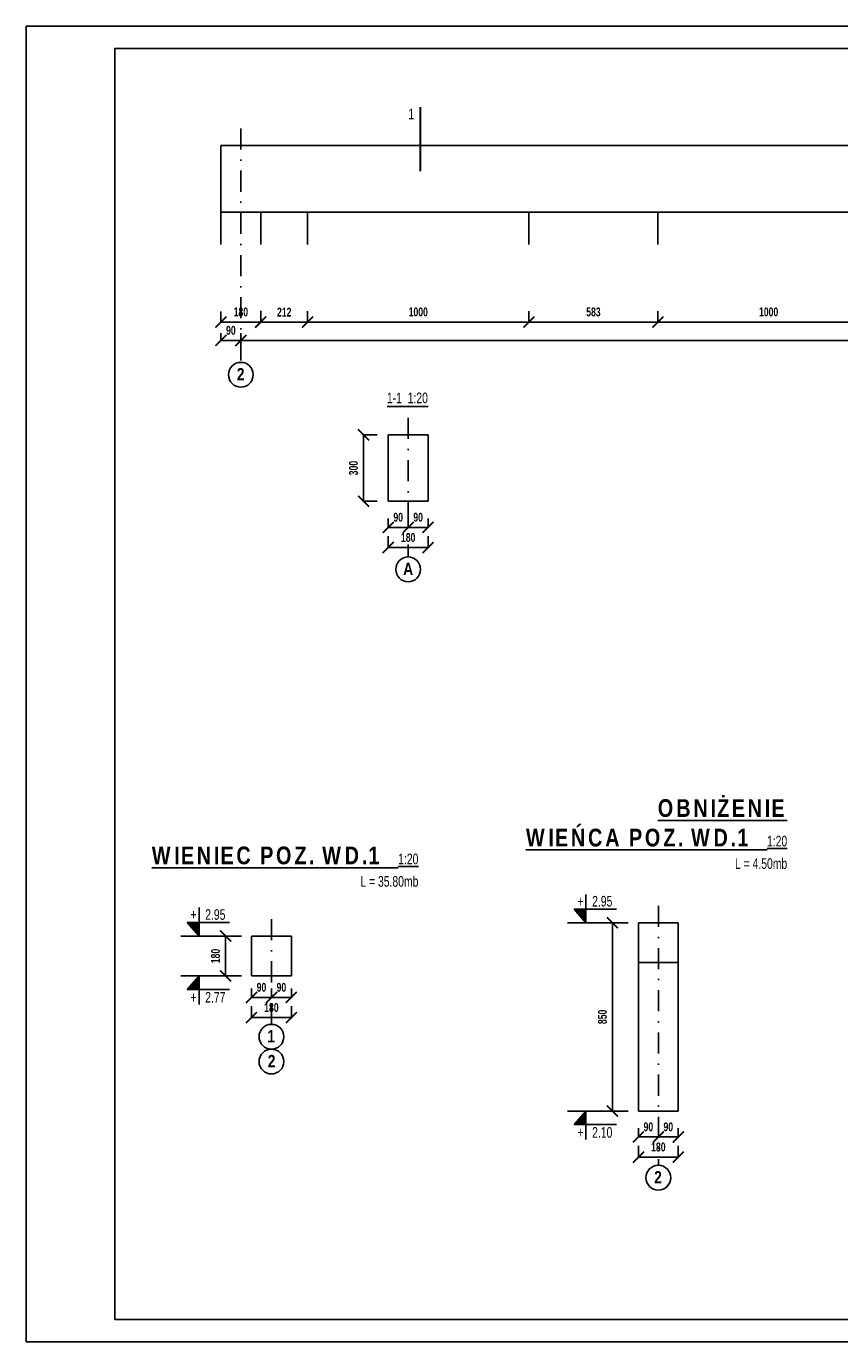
# Model space of a CAD drawing. Header units: millimetres. Extents: x 112819 to 379593, y 17484 to 65557.
# Tile 1 of 2: x 371193 to 374868, y 59617 to 65557. Entities that reach past the tile are written whole.
import ezdxf

# ---------------------------------------------------------------- set-up
doc = ezdxf.new("R2010")
doc.units = ezdxf.units.MM
doc.header["$LTSCALE"] = 5
doc.linetypes.add('DASHDOT', pattern=[25.4, 12.7, -6.35, 0, -6.35])
doc.layers.add('OBRYS', color=7, linetype='Continuous')
doc.styles.add('GRYF', font='arialbd.ttf')
doc.styles.add('RAMKA', font='arial.ttf', dxfattribs={"width": 0.7})
doc.styles.add('style1', font='arialbd.ttf', dxfattribs={"width": 0.7})
doc.dimstyles.new('RBCT DIM 20', dxfattribs={"dimtxt": 40, "dimasz": 50, "dimexe": 2.5, "dimexo": 50, "dimgap": 25, "dimtad": 1, "dimdec": 0, "dimzin": 1, "dimtxsty": 'style1', "dimblk": 'ARCHTICK', "dimcen": 50, "dimclrd": 2, "dimclre": 2, "dimclrt": 7, "dimadec": 0, "dimazin": 0, "dimtfac": 1, "dimtdec": 0, "dimtmove": 0, "dimatfit": 3, "dimfxl": 1, "dimarcsym": 0})

# ---------------------------------------------------------------- blocks, each defined once
blk = doc.blocks.new('_ArchTick')
at = {"color": 0, "linetype": 'ByBlock', "const_width": 0.15}
blk.add_lwpolyline([(-0.5, -0.5), (0.5, 0.5)], dxfattribs=at)
blk = doc.blocks.new('*D230')
at = {"color": 2, "linetype": 'Continuous', "lineweight": -2, "ltscale": 35, "transparency": 16777216}
for p, q in [((372252.1, 64270.4), (372252.1, 64219.2)), ((372252.1, 64221.7), (372464, 64221.7)), ((372464, 64270.4), (372464, 64219.2))]:
    blk.add_line(p, q, dxfattribs=at)
at = {"layer": 'Defpoints', "color": 0, "linetype": 'Continuous', "ltscale": 35, "transparency": 16777216}
for p in [(372252.1, 64320.4), (372464, 64320.4), (372464, 64221.7)]:
    blk.add_point(p, dxfattribs=at)
at = {"color": 2, "linetype": 'Continuous', "lineweight": -2, "ltscale": 35, "transparency": 16777216, "xscale": 50, "yscale": 50, "zscale": 50, "rotation": 180}
blk.add_blockref('_ArchTick', (372252.1, 64221.7), dxfattribs=at)
at = {"color": 2, "linetype": 'Continuous', "lineweight": -2, "ltscale": 35, "transparency": 16777216, "xscale": 50, "yscale": 50, "zscale": 50}
blk.add_blockref('_ArchTick', (372464, 64221.7), dxfattribs=at)
at = {"color": 7, "linetype": 'Continuous', "ltscale": 35, "transparency": 16777216, "insert": (372358.1, 64266.8), "char_height": 40, "attachment_point": 5, "style": 'style1'}
blk.add_mtext('212', dxfattribs=at)
blk = doc.blocks.new('*D232')
at = {"color": 2, "linetype": 'Continuous', "lineweight": -2, "ltscale": 35, "transparency": 16777216}
for p, q in [((372828.2, 63254.5), (372828.2, 63201)), ((373008.2, 63203.5), (372828.2, 63203.5)), ((373008.2, 63254.5), (373008.2, 63201))]:
    blk.add_line(p, q, dxfattribs=at)
at = {"layer": 'Defpoints', "color": 0, "linetype": 'Continuous', "ltscale": 35, "transparency": 16777216}
for p in [(372828.2, 63304.5), (373008.2, 63304.5), (372828.2, 63203.5)]:
    blk.add_point(p, dxfattribs=at)
at = {"color": 2, "linetype": 'Continuous', "lineweight": -2, "ltscale": 35, "transparency": 16777216, "xscale": 50, "yscale": 50, "zscale": 50, "rotation": 180}
blk.add_blockref('_ArchTick', (372828.2, 63203.5), dxfattribs=at)
at = {"color": 2, "linetype": 'Continuous', "lineweight": -2, "ltscale": 35, "transparency": 16777216, "xscale": 50, "yscale": 50, "zscale": 50}
blk.add_blockref('_ArchTick', (373008.2, 63203.5), dxfattribs=at)
at = {"color": 7, "linetype": 'Continuous', "ltscale": 35, "transparency": 16777216, "insert": (372918.2, 63248.9), "char_height": 40, "attachment_point": 5, "style": 'style1'}
blk.add_mtext('180', dxfattribs=at)
blk = doc.blocks.new('*D233')
at = {"color": 2, "linetype": 'Continuous', "lineweight": -2, "ltscale": 35, "transparency": 16777216}
for p, q in [((372828.2, 63334.4), (372828.2, 63292)), ((372918.2, 63334.4), (372918.2, 63292)), ((372828.2, 63294.5), (372918.2, 63294.5))]:
    blk.add_line(p, q, dxfattribs=at)
at = {"layer": 'Defpoints', "color": 0, "linetype": 'Continuous', "ltscale": 35, "transparency": 16777216}
for p in [(372828.2, 63384.4), (372918.2, 63384.4), (372918.2, 63294.5)]:
    blk.add_point(p, dxfattribs=at)
at = {"color": 2, "linetype": 'Continuous', "lineweight": -2, "ltscale": 35, "transparency": 16777216, "xscale": 50, "yscale": 50, "zscale": 50, "rotation": 180}
blk.add_blockref('_ArchTick', (372828.2, 63294.5), dxfattribs=at)
at = {"color": 2, "linetype": 'Continuous', "lineweight": -2, "ltscale": 35, "transparency": 16777216, "xscale": 50, "yscale": 50, "zscale": 50}
blk.add_blockref('_ArchTick', (372918.2, 63294.5), dxfattribs=at)
at = {"color": 7, "linetype": 'Continuous', "ltscale": 35, "transparency": 16777216, "insert": (372873.2, 63340), "char_height": 40, "attachment_point": 5, "style": 'style1'}
blk.add_mtext('90', dxfattribs=at)
blk = doc.blocks.new('*D234')
at = {"color": 2, "linetype": 'Continuous', "lineweight": -2, "ltscale": 35, "transparency": 16777216}
for p, q in [((372918.2, 63334.4), (372918.2, 63292)), ((373008.2, 63334.4), (373008.2, 63292)), ((372918.2, 63294.5), (373008.2, 63294.5))]:
    blk.add_line(p, q, dxfattribs=at)
at = {"layer": 'Defpoints', "color": 0, "linetype": 'Continuous', "ltscale": 35, "transparency": 16777216}
for p in [(372918.2, 63384.4), (373008.2, 63384.4), (373008.2, 63294.5)]:
    blk.add_point(p, dxfattribs=at)
at = {"color": 2, "linetype": 'Continuous', "lineweight": -2, "ltscale": 35, "transparency": 16777216, "xscale": 50, "yscale": 50, "zscale": 50, "rotation": 180}
blk.add_blockref('_ArchTick', (372918.2, 63294.5), dxfattribs=at)
at = {"color": 2, "linetype": 'Continuous', "lineweight": -2, "ltscale": 35, "transparency": 16777216, "xscale": 50, "yscale": 50, "zscale": 50}
blk.add_blockref('_ArchTick', (373008.2, 63294.5), dxfattribs=at)
at = {"color": 7, "linetype": 'Continuous', "ltscale": 35, "transparency": 16777216, "insert": (372963.2, 63340), "char_height": 40, "attachment_point": 5, "style": 'style1'}
blk.add_mtext('90', dxfattribs=at)
blk = doc.blocks.new('*D235')
at = {"color": 2, "linetype": 'Continuous', "lineweight": -2, "ltscale": 35, "transparency": 16777216}
for p, q in [((372252.1, 64272.6), (372252.1, 64219.2)), ((372072.1, 64269.7), (372072.1, 64219.2)), ((372252.1, 64221.7), (372072.1, 64221.7))]:
    blk.add_line(p, q, dxfattribs=at)
at = {"layer": 'Defpoints', "color": 0, "linetype": 'Continuous', "ltscale": 35, "transparency": 16777216}
for p in [(372072.1, 64319.7), (372252.1, 64322.6), (372072.1, 64221.7)]:
    blk.add_point(p, dxfattribs=at)
at = {"color": 2, "linetype": 'Continuous', "lineweight": -2, "ltscale": 35, "transparency": 16777216, "xscale": 50, "yscale": 50, "zscale": 50, "rotation": 180}
blk.add_blockref('_ArchTick', (372072.1, 64221.7), dxfattribs=at)
at = {"color": 2, "linetype": 'Continuous', "lineweight": -2, "ltscale": 35, "transparency": 16777216, "xscale": 50, "yscale": 50, "zscale": 50}
blk.add_blockref('_ArchTick', (372252.1, 64221.7), dxfattribs=at)
at = {"color": 7, "linetype": 'Continuous', "ltscale": 35, "transparency": 16777216, "insert": (372162.1, 64267.2), "char_height": 40, "attachment_point": 5, "style": 'style1'}
blk.add_mtext('180', dxfattribs=at)
blk = doc.blocks.new('*D236')
at = {"color": 2, "lineweight": -2, "ltscale": 35, "transparency": 16777216}
for p, q in [((372778.2, 63712.4), (372714, 63712.4)), ((372716.5, 63712.4), (372716.5, 63412.4)), ((372778.2, 63412.4), (372714, 63412.4))]:
    blk.add_line(p, q, dxfattribs=at)
at = {"layer": 'Defpoints', "color": 0, "ltscale": 35, "transparency": 16777216}
for p in [(372828.2, 63712.4), (372716.5, 63412.4), (372828.2, 63412.4)]:
    blk.add_point(p, dxfattribs=at)
at = {"color": 2, "lineweight": -2, "ltscale": 35, "transparency": 16777216, "xscale": 50, "yscale": 50, "zscale": 50}
for p, rotation in [((372716.5, 63712.4), 90), ((372716.5, 63412.4), 270)]:
    blk.add_blockref('_ArchTick', p, dxfattribs=dict(at, rotation=rotation))
at = {"color": 7, "ltscale": 35, "transparency": 16777216, "insert": (372671.1, 63562.4), "char_height": 40, "attachment_point": 5, "rotation": 90, "style": 'style1'}
blk.add_mtext('300', dxfattribs=at)
blk = doc.blocks.new('*D237')
at = {"color": 2, "lineweight": -2, "ltscale": 35, "transparency": 16777216}
for p, q in [((372464, 64270.4), (372464, 64219.2)), ((372464, 64221.7), (373463.7, 64221.7)), ((373463.7, 64270.4), (373463.7, 64219.2))]:
    blk.add_line(p, q, dxfattribs=at)
at = {"layer": 'Defpoints', "color": 0, "ltscale": 35, "transparency": 16777216}
for p in [(372464, 64320.4), (373463.7, 64320.4), (373463.7, 64221.7)]:
    blk.add_point(p, dxfattribs=at)
at = {"color": 2, "lineweight": -2, "ltscale": 35, "transparency": 16777216, "xscale": 50, "yscale": 50, "zscale": 50, "rotation": 180}
blk.add_blockref('_ArchTick', (372464, 64221.7), dxfattribs=at)
at = {"color": 2, "lineweight": -2, "ltscale": 35, "transparency": 16777216, "xscale": 50, "yscale": 50, "zscale": 50}
blk.add_blockref('_ArchTick', (373463.7, 64221.7), dxfattribs=at)
at = {"color": 7, "ltscale": 35, "transparency": 16777216, "insert": (372963.8, 64267.2), "char_height": 40, "attachment_point": 5, "style": 'style1'}
blk.add_mtext('1000', dxfattribs=at)
blk = doc.blocks.new('*D238')
at = {"color": 2, "lineweight": -2, "ltscale": 35, "transparency": 16777216}
for p, q in [((373463.7, 64270.4), (373463.7, 64219.2)), ((373463.7, 64221.7), (374047.1, 64221.7)), ((374047.1, 64270.4), (374047.1, 64219.2))]:
    blk.add_line(p, q, dxfattribs=at)
at = {"layer": 'Defpoints', "color": 0, "ltscale": 35, "transparency": 16777216}
for p in [(373463.7, 64320.4), (374047.1, 64320.4), (374047.1, 64221.7)]:
    blk.add_point(p, dxfattribs=at)
at = {"color": 2, "lineweight": -2, "ltscale": 35, "transparency": 16777216, "xscale": 50, "yscale": 50, "zscale": 50, "rotation": 180}
blk.add_blockref('_ArchTick', (373463.7, 64221.7), dxfattribs=at)
at = {"color": 2, "lineweight": -2, "ltscale": 35, "transparency": 16777216, "xscale": 50, "yscale": 50, "zscale": 50}
blk.add_blockref('_ArchTick', (374047.1, 64221.7), dxfattribs=at)
at = {"color": 7, "ltscale": 35, "transparency": 16777216, "insert": (373755.4, 64267.2), "char_height": 40, "attachment_point": 5, "style": 'style1'}
blk.add_mtext('583', dxfattribs=at)
blk = doc.blocks.new('*D239')
at = {"color": 2, "lineweight": -2, "ltscale": 35, "transparency": 16777216}
for p, q in [((374047.1, 64270.4), (374047.1, 64219.2)), ((374047.1, 64221.7), (375047.1, 64221.7)), ((375047.1, 64270.4), (375047.1, 64219.2))]:
    blk.add_line(p, q, dxfattribs=at)
at = {"layer": 'Defpoints', "color": 0, "ltscale": 35, "transparency": 16777216}
for p in [(374047.1, 64320.4), (375047.1, 64320.4), (375047.1, 64221.7)]:
    blk.add_point(p, dxfattribs=at)
at = {"color": 2, "lineweight": -2, "ltscale": 35, "transparency": 16777216, "xscale": 50, "yscale": 50, "zscale": 50, "rotation": 180}
blk.add_blockref('_ArchTick', (374047.1, 64221.7), dxfattribs=at)
at = {"color": 2, "lineweight": -2, "ltscale": 35, "transparency": 16777216, "xscale": 50, "yscale": 50, "zscale": 50}
blk.add_blockref('_ArchTick', (375047.1, 64221.7), dxfattribs=at)
at = {"color": 7, "ltscale": 35, "transparency": 16777216, "insert": (374547.1, 64267.2), "char_height": 40, "attachment_point": 5, "style": 'style1'}
blk.add_mtext('1000', dxfattribs=at)
blk = doc.blocks.new('*D245')
at = {"color": 2, "lineweight": -2, "ltscale": 35, "transparency": 16777216}
for p, q in [((372072.1, 64171.7), (372072.1, 64136.1)), ((372162.1, 64171.7), (372162.1, 64136.1)), ((372072.1, 64138.6), (372162.1, 64138.6))]:
    blk.add_line(p, q, dxfattribs=at)
at = {"layer": 'Defpoints', "color": 0, "ltscale": 35, "transparency": 16777216}
for p in [(372072.1, 64221.7), (372162.1, 64221.7), (372162.1, 64138.6)]:
    blk.add_point(p, dxfattribs=at)
at = {"color": 2, "lineweight": -2, "ltscale": 35, "transparency": 16777216, "xscale": 50, "yscale": 50, "zscale": 50, "rotation": 180}
blk.add_blockref('_ArchTick', (372072.1, 64138.6), dxfattribs=at)
at = {"color": 2, "lineweight": -2, "ltscale": 35, "transparency": 16777216, "xscale": 50, "yscale": 50, "zscale": 50}
blk.add_blockref('_ArchTick', (372162.1, 64138.6), dxfattribs=at)
at = {"color": 7, "ltscale": 35, "transparency": 16777216, "insert": (372117.1, 64184.1), "char_height": 40, "attachment_point": 5, "style": 'style1'}
blk.add_mtext('90', dxfattribs=at)
blk = doc.blocks.new('*D246')
at = {"color": 2, "lineweight": -2, "ltscale": 35, "transparency": 16777216}
for p, q in [((372162.1, 64171.7), (372162.1, 64136.1)), ((378822.1, 64171.7), (378822.1, 64136.1)), ((372162.1, 64138.6), (378822.1, 64138.6))]:
    blk.add_line(p, q, dxfattribs=at)
at = {"layer": 'Defpoints', "color": 0, "ltscale": 35, "transparency": 16777216}
for p in [(372162.1, 64221.7), (378822.1, 64221.7), (378822.1, 64138.6)]:
    blk.add_point(p, dxfattribs=at)
at = {"color": 2, "lineweight": -2, "ltscale": 35, "transparency": 16777216, "xscale": 50, "yscale": 50, "zscale": 50, "rotation": 180}
blk.add_blockref('_ArchTick', (372162.1, 64138.6), dxfattribs=at)
at = {"color": 2, "lineweight": -2, "ltscale": 35, "transparency": 16777216, "xscale": 50, "yscale": 50, "zscale": 50}
blk.add_blockref('_ArchTick', (378822.1, 64138.6), dxfattribs=at)
at = {"color": 7, "ltscale": 35, "transparency": 16777216, "insert": (375492.1, 64184.1), "char_height": 40, "attachment_point": 5, "style": 'style1'}
blk.add_mtext('6660', dxfattribs=at)
blk = doc.blocks.new('*D248')
at = {"color": 2, "linetype": 'Continuous', "lineweight": -2, "ltscale": 35, "transparency": 16777216}
for p, q in [((372210.3, 61131.8), (372210.3, 61078.3)), ((372390.3, 61131.8), (372390.3, 61078.3)), ((372390.3, 61080.8), (372210.3, 61080.8))]:
    blk.add_line(p, q, dxfattribs=at)
at = {"layer": 'Defpoints', "color": 0, "linetype": 'Continuous', "ltscale": 35, "transparency": 16777216}
for p in [(372210.3, 61181.8), (372390.3, 61181.8), (372210.3, 61080.8)]:
    blk.add_point(p, dxfattribs=at)
at = {"color": 2, "linetype": 'Continuous', "lineweight": -2, "ltscale": 35, "transparency": 16777216, "xscale": 50, "yscale": 50, "zscale": 50, "rotation": 180}
blk.add_blockref('_ArchTick', (372210.3, 61080.8), dxfattribs=at)
at = {"color": 2, "linetype": 'Continuous', "lineweight": -2, "ltscale": 35, "transparency": 16777216, "xscale": 50, "yscale": 50, "zscale": 50}
blk.add_blockref('_ArchTick', (372390.3, 61080.8), dxfattribs=at)
at = {"color": 7, "linetype": 'Continuous', "ltscale": 35, "transparency": 16777216, "insert": (372300.3, 61126.2), "char_height": 40, "attachment_point": 5, "style": 'style1'}
blk.add_mtext('180', dxfattribs=at)
blk = doc.blocks.new('*D249')
at = {"color": 2, "linetype": 'Continuous', "lineweight": -2, "ltscale": 35, "transparency": 16777216}
for p, q in [((372164.3, 61449), (372090.7, 61449)), ((372093.2, 61269), (372093.2, 61449)), ((372164.3, 61269), (372090.7, 61269))]:
    blk.add_line(p, q, dxfattribs=at)
at = {"layer": 'Defpoints', "color": 0, "linetype": 'Continuous', "ltscale": 35, "transparency": 16777216}
for p in [(372093.2, 61449), (372214.3, 61449), (372214.3, 61269)]:
    blk.add_point(p, dxfattribs=at)
at = {"color": 2, "linetype": 'Continuous', "lineweight": -2, "ltscale": 35, "transparency": 16777216, "xscale": 50, "yscale": 50, "zscale": 50}
for p, rotation in [((372093.2, 61449), 90), ((372093.2, 61269), 270)]:
    blk.add_blockref('_ArchTick', p, dxfattribs=dict(at, rotation=rotation))
at = {"color": 7, "linetype": 'Continuous', "ltscale": 35, "transparency": 16777216, "insert": (372047.7, 61359), "char_height": 40, "attachment_point": 5, "rotation": 90, "style": 'style1'}
blk.add_mtext('180', dxfattribs=at)
blk = doc.blocks.new('W')
at = {"layer": 'OBRYS', "linetype": 'Continuous'}
for p, q in [((0, -32.1), (0, 0)), ((0, -32.1), (-13.3, -16.7)), ((-13.3, -16.7), (34.4, -16.7))]:
    blk.add_line(p, q, dxfattribs=at)
blk = doc.blocks.new('*D250')
at = {"color": 2, "linetype": 'Continuous', "lineweight": -2, "ltscale": 35, "transparency": 16777216}
for p, q in [((373912.7, 61509), (373839, 61509)), ((373841.5, 60659), (373841.5, 61509)), ((373912.7, 60659), (373839, 60659))]:
    blk.add_line(p, q, dxfattribs=at)
at = {"layer": 'Defpoints', "color": 0, "linetype": 'Continuous', "ltscale": 35, "transparency": 16777216}
for p in [(373841.5, 61509), (373962.7, 61509), (373962.7, 60659)]:
    blk.add_point(p, dxfattribs=at)
at = {"color": 2, "linetype": 'Continuous', "lineweight": -2, "ltscale": 35, "transparency": 16777216, "xscale": 50, "yscale": 50, "zscale": 50}
for p, rotation in [((373841.5, 61509), 90), ((373841.5, 60659), 270)]:
    blk.add_blockref('_ArchTick', p, dxfattribs=dict(at, rotation=rotation))
at = {"color": 7, "linetype": 'Continuous', "ltscale": 35, "transparency": 16777216, "insert": (373796.1, 61084), "char_height": 40, "attachment_point": 5, "rotation": 90, "style": 'style1'}
blk.add_mtext('850', dxfattribs=at)
blk = doc.blocks.new('*D252')
at = {"color": 2, "linetype": 'Continuous', "lineweight": -2, "ltscale": 35, "transparency": 16777216}
for p, q in [((372210.3, 61211.7), (372210.3, 61169.3)), ((372300.3, 61211.7), (372300.3, 61169.3)), ((372210.3, 61171.8), (372300.3, 61171.8))]:
    blk.add_line(p, q, dxfattribs=at)
at = {"layer": 'Defpoints', "color": 0, "linetype": 'Continuous', "ltscale": 35, "transparency": 16777216}
for p in [(372210.3, 61261.7), (372300.3, 61261.7), (372300.3, 61171.8)]:
    blk.add_point(p, dxfattribs=at)
at = {"color": 2, "linetype": 'Continuous', "lineweight": -2, "ltscale": 35, "transparency": 16777216, "xscale": 50, "yscale": 50, "zscale": 50, "rotation": 180}
blk.add_blockref('_ArchTick', (372210.3, 61171.8), dxfattribs=at)
at = {"color": 2, "linetype": 'Continuous', "lineweight": -2, "ltscale": 35, "transparency": 16777216, "xscale": 50, "yscale": 50, "zscale": 50}
blk.add_blockref('_ArchTick', (372300.3, 61171.8), dxfattribs=at)
at = {"color": 7, "linetype": 'Continuous', "ltscale": 35, "transparency": 16777216, "insert": (372255.3, 61217.3), "char_height": 40, "attachment_point": 5, "style": 'style1'}
blk.add_mtext('90', dxfattribs=at)
blk = doc.blocks.new('*D253')
at = {"color": 2, "linetype": 'Continuous', "lineweight": -2, "ltscale": 35, "transparency": 16777216}
for p, q in [((372300.3, 61211.7), (372300.3, 61169.3)), ((372390.3, 61211.7), (372390.3, 61169.3)), ((372300.3, 61171.8), (372390.3, 61171.8))]:
    blk.add_line(p, q, dxfattribs=at)
at = {"layer": 'Defpoints', "color": 0, "linetype": 'Continuous', "ltscale": 35, "transparency": 16777216}
for p in [(372300.3, 61261.7), (372390.3, 61261.7), (372390.3, 61171.8)]:
    blk.add_point(p, dxfattribs=at)
at = {"color": 2, "linetype": 'Continuous', "lineweight": -2, "ltscale": 35, "transparency": 16777216, "xscale": 50, "yscale": 50, "zscale": 50, "rotation": 180}
blk.add_blockref('_ArchTick', (372300.3, 61171.8), dxfattribs=at)
at = {"color": 2, "linetype": 'Continuous', "lineweight": -2, "ltscale": 35, "transparency": 16777216, "xscale": 50, "yscale": 50, "zscale": 50}
blk.add_blockref('_ArchTick', (372390.3, 61171.8), dxfattribs=at)
at = {"color": 7, "linetype": 'Continuous', "ltscale": 35, "transparency": 16777216, "insert": (372345.3, 61217.3), "char_height": 40, "attachment_point": 5, "style": 'style1'}
blk.add_mtext('90', dxfattribs=at)
blk = doc.blocks.new('*D254')
at = {"color": 2, "linetype": 'Continuous', "lineweight": -2, "ltscale": 35, "transparency": 16777216}
for p, q in [((373958.7, 60501.8), (373958.7, 60448.3)), ((374138.7, 60501.8), (374138.7, 60448.3)), ((374138.7, 60450.8), (373958.7, 60450.8))]:
    blk.add_line(p, q, dxfattribs=at)
at = {"layer": 'Defpoints', "color": 0, "linetype": 'Continuous', "ltscale": 35, "transparency": 16777216}
for p in [(373958.7, 60551.8), (374138.7, 60551.8), (373958.7, 60450.8)]:
    blk.add_point(p, dxfattribs=at)
at = {"color": 2, "linetype": 'Continuous', "lineweight": -2, "ltscale": 35, "transparency": 16777216, "xscale": 50, "yscale": 50, "zscale": 50, "rotation": 180}
blk.add_blockref('_ArchTick', (373958.7, 60450.8), dxfattribs=at)
at = {"color": 2, "linetype": 'Continuous', "lineweight": -2, "ltscale": 35, "transparency": 16777216, "xscale": 50, "yscale": 50, "zscale": 50}
blk.add_blockref('_ArchTick', (374138.7, 60450.8), dxfattribs=at)
at = {"color": 7, "linetype": 'Continuous', "ltscale": 35, "transparency": 16777216, "insert": (374048.7, 60496.2), "char_height": 40, "attachment_point": 5, "style": 'style1'}
blk.add_mtext('180', dxfattribs=at)
blk = doc.blocks.new('*D255')
at = {"color": 2, "linetype": 'Continuous', "lineweight": -2, "ltscale": 35, "transparency": 16777216}
for p, q in [((373958.7, 60581.7), (373958.7, 60539.3)), ((373958.7, 60541.8), (374048.7, 60541.8)), ((374048.7, 60581.7), (374048.7, 60539.3))]:
    blk.add_line(p, q, dxfattribs=at)
at = {"layer": 'Defpoints', "color": 0, "linetype": 'Continuous', "ltscale": 35, "transparency": 16777216}
for p in [(373958.7, 60631.7), (374048.7, 60631.7), (374048.7, 60541.8)]:
    blk.add_point(p, dxfattribs=at)
at = {"color": 2, "linetype": 'Continuous', "lineweight": -2, "ltscale": 35, "transparency": 16777216, "xscale": 50, "yscale": 50, "zscale": 50, "rotation": 180}
blk.add_blockref('_ArchTick', (373958.7, 60541.8), dxfattribs=at)
at = {"color": 2, "linetype": 'Continuous', "lineweight": -2, "ltscale": 35, "transparency": 16777216, "xscale": 50, "yscale": 50, "zscale": 50}
blk.add_blockref('_ArchTick', (374048.7, 60541.8), dxfattribs=at)
at = {"color": 7, "linetype": 'Continuous', "ltscale": 35, "transparency": 16777216, "insert": (374003.7, 60587.3), "char_height": 40, "attachment_point": 5, "style": 'style1'}
blk.add_mtext('90', dxfattribs=at)
blk = doc.blocks.new('*D256')
at = {"color": 2, "linetype": 'Continuous', "lineweight": -2, "ltscale": 35, "transparency": 16777216}
for p, q in [((374048.7, 60581.7), (374048.7, 60539.3)), ((374048.7, 60541.8), (374138.7, 60541.8)), ((374138.7, 60581.7), (374138.7, 60539.3))]:
    blk.add_line(p, q, dxfattribs=at)
at = {"layer": 'Defpoints', "color": 0, "linetype": 'Continuous', "ltscale": 35, "transparency": 16777216}
for p in [(374048.7, 60631.7), (374138.7, 60631.7), (374138.7, 60541.8)]:
    blk.add_point(p, dxfattribs=at)
at = {"color": 2, "linetype": 'Continuous', "lineweight": -2, "ltscale": 35, "transparency": 16777216, "xscale": 50, "yscale": 50, "zscale": 50, "rotation": 180}
blk.add_blockref('_ArchTick', (374048.7, 60541.8), dxfattribs=at)
at = {"color": 2, "linetype": 'Continuous', "lineweight": -2, "ltscale": 35, "transparency": 16777216, "xscale": 50, "yscale": 50, "zscale": 50}
blk.add_blockref('_ArchTick', (374138.7, 60541.8), dxfattribs=at)
at = {"color": 7, "linetype": 'Continuous', "ltscale": 35, "transparency": 16777216, "insert": (374093.7, 60587.3), "char_height": 40, "attachment_point": 5, "style": 'style1'}
blk.add_mtext('90', dxfattribs=at)

msp = doc.modelspace()

# ---------------------------------------------------------------- linework, layer by layer
at = {"color": 2, "linetype": 'DASHDOT', "ltscale": 1.5}
for p, q in [((372162.1, 65096.2), (372162.1, 64039.8)), ((372918.2, 63789), (372918.2, 63160.8)), ((374048.7, 61585.6), (374048.7, 60413.7)), ((372300.3, 61525.6), (372300.3, 61050.3))]:
    msp.add_line(p, q, dxfattribs=at)
at = {"linetype": 'Continuous'}
msp.add_line((378912.1, 65018.7), (372072.1, 65018.7), dxfattribs=at)
at = {"color": 7, "linetype": 'Continuous', "ltscale": 35}
for p, q in [((373008.5, 63840.1), (372822.9, 63840.1)), ((373008.2, 63712.4), (372828.2, 63712.4)), ((372828.2, 63712.4), (372828.2, 63412.4)), ((373008.2, 63412.4), (373008.2, 63712.4)), ((372828.2, 63412.4), (373008.2, 63412.4)), ((374138.7, 61509), (373958.7, 61509)), ((373958.7, 61509), (373958.7, 60659)), ((374138.7, 60659), (374138.7, 61509)), ((372390.3, 61449), (372210.3, 61449)), ((372210.3, 61449), (372210.3, 61269)), ((372390.3, 61269), (372390.3, 61449)), ((372210.3, 61269), (372390.3, 61269)), ((373958.7, 60659), (374138.7, 60659)), ((373958.7, 60659), (374138.7, 60659))]:
    msp.add_line(p, q, dxfattribs=at)
at = {"color": 2, "linetype": 'Continuous', "ltscale": 35}
for p, q in [((373875.9, 61509), (373638.9, 61509)), ((372127.5, 61449), (371890.5, 61449)), ((374138.7, 61329), (373958.7, 61329)), ((372127.5, 61269), (371890.5, 61269)), ((373875.9, 60659), (373638.9, 60659))]:
    msp.add_line(p, q, dxfattribs=at)
at = {"color": 7, "ltscale": 35}
for points in [[(371192.5, 59617.3), (379592.5, 59617.3), (379592.5, 65557.3), (371192.5, 65557.3)], [(371592.5, 59717.3), (379492.5, 59717.3), (379492.5, 65457.3), (371592.5, 65457.3)]]:
    msp.add_lwpolyline(points, close=True, dxfattribs=at)
at = {"color": 7, "linetype": 'Continuous', "ltscale": 35, "const_width": 10, "flags": 128}
msp.add_lwpolyline([(372973.3, 64902.2), (372973.3, 65192.4)], dxfattribs=at)
at = {"linetype": 'Continuous', "flags": 128}
for points in [[(378912.1, 65018.7), (372072.1, 65018.7), (372072.1, 65018.7)], [(372072.1, 64718.7), (372072.1, 65018.7)], [(372072.1, 64718.7), (372072.1, 64718.7), (378912.1, 64718.7), (378912.1, 64718.7)], [(372072.1, 64571.6), (372072.1, 64718.7)], [(372252.1, 64571.6), (372252.1, 64718.7)], [(372464, 64571.6), (372464, 64718.7)], [(373463.7, 64571.6), (373463.7, 64718.7)], [(374047.1, 64571.6), (374047.1, 64718.7)]]:
    msp.add_lwpolyline(points, dxfattribs=at)
at = {"color": 2, "linetype": 'Continuous'}
for centre in [(372162.1, 63983.8), (372918.2, 63104.8), (372300.3, 60994.3), (372300.3, 60882.3), (374048.7, 60357.7)]:
    msp.add_circle(centre, 56, dxfattribs=at)
for points in [[(373721.7, 61509), (373668.5, 61570.6), (373721.7, 61570.6)], [(371973.3, 61449), (371920.2, 61510.6), (371973.3, 61510.6)], [(371973.3, 61269), (371920.2, 61207.3), (371973.3, 61207.3)], [(373721.7, 60659), (373668.5, 60597.3), (373721.7, 60597.3)]]:
    msp.add_solid(points, dxfattribs=at)

# ---------------------------------------------------------------- block references
at = {"xscale": 4, "yscale": 4, "zscale": 4}
for p in [(373721.7, 61637.3), (371973.3, 61577.3)]:
    msp.add_blockref('W', p, dxfattribs=at)
at = {"xscale": -4, "yscale": 4, "zscale": 4, "rotation": 180}
for p in [(371973.3, 61140.6), (373721.7, 60530.6)]:
    msp.add_blockref('W', p, dxfattribs=at)

# ---------------------------------------------------------------- texts
at = {"style": 'RAMKA', "width": 0.7}
for s, p in [('1', (372919, 65137.3)), ('1-1  1:20', (372822.1, 63855.3)), ('+   2.95', (373683, 61582.3)), ('+   2.95', (371934.6, 61522.3)), ('+   2.77', (371934.6, 61148.3)), ('+   2.10', (373683, 60538.3))]:
    msp.add_text(s, height=48, dxfattribs=at).set_placement(p)
at = {"color": 2, "linetype": 'Continuous', "style": 'GRYF', "width": 0.8}
for s, p in [('2', (372143.9, 63958.1)), ('A', (372895.7, 63079.1)), ('1', (372281.6, 60968.6)), ('2', (372283.8, 60856.6)), ('2', (374029.9, 60332))]:
    msp.add_text(s, height=56, dxfattribs=at).set_placement(p)
at = {"color": 7, "linetype": 'Continuous', "ltscale": 35, "char_height": 80, "width": 1250.929, "attachment_point": 3, "style": 'RAMKA'}
for s, insert in [('\\pt960,1040;{\\fArial Black|b1|i0|c238|p34;\\T1.2;\\LOBNIŻENIE\\PWIEŃCA POZ. WD.1\\fArial Black|b0|i0|c238|p34;\\T1;   \\fArial|b0|i0|c238|p34;\\H0.6x;1:20\\fArial Black|b0|i0|c238|p34;\\l\\P\\ptz;\\fArial|b0|i0|c238|p34;L = 4.50mb}', (374631.2, 62067.1)), ('\\pt960,1040;{\\fArial Black|b1|i0|c238|p34;\\T1.2;\\LWIENIEC POZ. WD.1\\fArial Black|b0|i0|c238|p34;\\T1;   \\fArial|b0|i0|c238|p34;\\H0.6x;1:20\\fArial Black|b0|i0|c238|p34;\\l\\P\\ptz;\\fArial|b0|i0|c238|p34;L = 35.80mb}', (372964.4, 61853.2))]:
    msp.add_mtext(s, dxfattribs=dict(at, insert=insert))

# ---------------------------------------------------------------- dimensions: what is measured, and where the dimension line sits
at = {"color": 4, "linetype": 'Continuous', "ltscale": 35}
dim = msp.add_linear_dim(base=(372072.1, 64221.7), p1=(372252.1, 64322.6), p2=(372072.1, 64319.7), dimstyle='RBCT DIM 20', dxfattribs=at)
dim.commit()
dim.dimension.update_dxf_attribs({"geometry": '*D235', "text_midpoint": (372162.1, 64267.2)})
dim = msp.add_linear_dim(base=(372464, 64221.7), p1=(372252.1, 64320.4), p2=(372464, 64320.4), dimstyle='RBCT DIM 20', override={"dimdec": 0, "dimtmove": 1}, dxfattribs=at)
dim.commit()
dim.dimension.update_dxf_attribs({"geometry": '*D230', "text_midpoint": (372358.1, 64266.8)})
at = {"color": 2, "ltscale": 35}
for base, p1, p2, override, picture, middle in [((373463.7, 64221.7), (372464, 64320.4), (373463.7, 64320.4), {"dimtmove": 1}, '*D237', (372963.8, 64267.2)), ((374047.1, 64221.7), (373463.7, 64320.4), (374047.1, 64320.4), {"dimdec": 0, "dimtmove": 1}, '*D238', (373755.4, 64267.2)), ((375047.1, 64221.7), (374047.1, 64320.4), (375047.1, 64320.4), {"dimtmove": 1}, '*D239', (374547.1, 64267.2)), ((378822.1, 64138.6), (372162.1, 64221.7), (378822.1, 64221.7), {"dimtmove": 1}, '*D246', (375492.1, 64184.1))]:
    dim = msp.add_linear_dim(base=base, p1=p1, p2=p2, dimstyle='RBCT DIM 20', override=override, dxfattribs=at)
    dim.commit()
    dim.dimension.update_dxf_attribs({"geometry": picture, "text_midpoint": middle})
dim = msp.add_linear_dim(base=(372162.1, 64138.6), p1=(372072.1, 64221.7), p2=(372162.1, 64221.7), dimstyle='RBCT DIM 20', dxfattribs=at)
dim.commit()
dim.dimension.update_dxf_attribs({"geometry": '*D245', "text_midpoint": (372117.1, 64138.6), "dimtype": 160})
dim = msp.add_linear_dim(base=(372716.5, 63412.4), p1=(372828.2, 63712.4), p2=(372828.2, 63412.4), angle=90, dimstyle='RBCT DIM 20', dxfattribs=at)
dim.commit()
dim.dimension.update_dxf_attribs({"geometry": '*D236', "text_midpoint": (372671.1, 63562.4)})
at = {"color": 7, "linetype": 'Continuous', "ltscale": 35}
for base, p1, p2, picture, middle in [((372918.2, 63294.5), (372828.2, 63384.4), (372918.2, 63384.4), '*D233', (372873.2, 63294.5)), ((372300.3, 61171.8), (372210.3, 61261.7), (372300.3, 61261.7), '*D252', (372255.3, 61171.8)), ((374048.7, 60541.8), (373958.7, 60631.7), (374048.7, 60631.7), '*D255', (374003.7, 60541.8))]:
    dim = msp.add_linear_dim(base=base, p1=p1, p2=p2, dimstyle='RBCT DIM 20', dxfattribs=at)
    dim.commit()
    dim.dimension.update_dxf_attribs({"geometry": picture, "text_midpoint": middle, "dimtype": 160})
for base, p1, p2, picture, middle in [((373008.2, 63294.5), (372918.2, 63384.4), (373008.2, 63384.4), '*D234', (372963.2, 63294.5)), ((372390.3, 61171.8), (372300.3, 61261.7), (372390.3, 61261.7), '*D253', (372345.3, 61171.8)), ((374138.7, 60541.8), (374048.7, 60631.7), (374138.7, 60631.7), '*D256', (374093.7, 60541.8))]:
    dim = msp.add_linear_dim(base=base, p1=p1, p2=p2, dimstyle='RBCT DIM 20', override={"dimtmove": 1}, dxfattribs=at)
    dim.commit()
    dim.dimension.update_dxf_attribs({"geometry": picture, "text_midpoint": middle, "dimtype": 160})
at = {"color": 2, "linetype": 'Continuous', "ltscale": 35}
for base, p1, p2, picture, middle in [((372828.2, 63203.5), (373008.2, 63304.5), (372828.2, 63304.5), '*D232', (372918.2, 63248.9)), ((372210.3, 61080.8), (372390.3, 61181.8), (372210.3, 61181.8), '*D248', (372300.3, 61126.2)), ((373958.7, 60450.8), (374138.7, 60551.8), (373958.7, 60551.8), '*D254', (374048.7, 60496.2))]:
    dim = msp.add_linear_dim(base=base, p1=p1, p2=p2, dimstyle='RBCT DIM 20', dxfattribs=at)
    dim.commit()
    dim.dimension.update_dxf_attribs({"geometry": picture, "text_midpoint": middle})
for base, p1, p2, picture, middle in [((373841.5, 61509), (373962.7, 60659), (373962.7, 61509), '*D250', (373796.1, 61084)), ((372093.2, 61449), (372214.3, 61269), (372214.3, 61449), '*D249', (372047.7, 61359))]:
    dim = msp.add_linear_dim(base=base, p1=p1, p2=p2, angle=90, dimstyle='RBCT DIM 20', dxfattribs=at)
    dim.commit()
    dim.dimension.update_dxf_attribs({"geometry": picture, "text_midpoint": middle})

doc.saveas('drawing.dxf')
